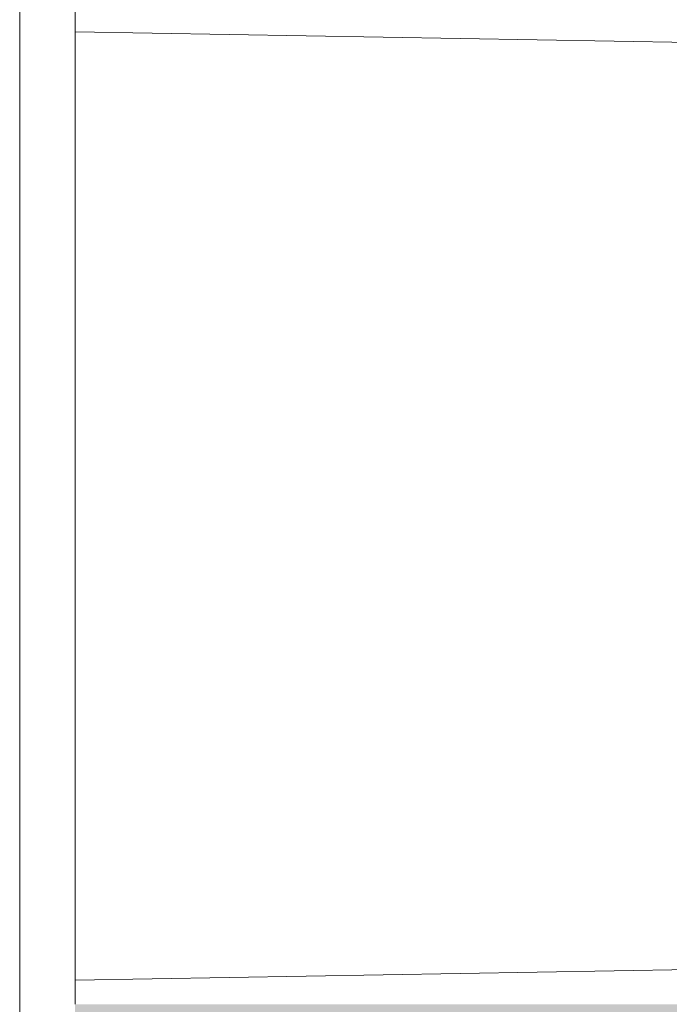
# Model space of a CAD drawing. Header units: millimetres. Extents: x -6769 to -5297, y 160 to 6644.
# Tile 3 of 15: x -5899 to -5875, y 282 to 318. Entities that reach past the tile are written whole.
import ezdxf

# ---------------------------------------------------------------- set-up
doc = ezdxf.new("R2010")
doc.units = ezdxf.units.MM
doc.layers.add('A-DETL-GENF', color=7, linetype='Continuous', lineweight=9)
doc.layers.add('E-LITE-EQPM', color=7, linetype='Continuous', lineweight=20)

# ---------------------------------------------------------------- blocks, each defined once
blk = doc.blocks.new('43703_GLB - 43701 TROOP-3 white recessed lamp-669899-Lateral_PDF')
at = {"layer": 'E-LITE-EQPM'}
for p, q in [((-3270.96, 278), (-3270.96, 322)), ((-3268.96, 318), (-3268.96, 282)), ((-3239.767, 316.609), (-3268.96, 317.118)), ((-3268.96, 282.87), (-3239.767, 283.38))]:
    blk.add_line(p, q, dxfattribs=at)

msp = doc.modelspace()

# ---------------------------------------------------------------- hatches: boundary and pattern name
at = {"layer": 'A-DETL-GENF', "true_color": 0xf0f0f0}
h = msp.add_hatch(color=7, dxfattribs=at)
h.paths.add_polyline_path([(-5896.63, 250), (-5874.63, 250), (-5874.63, 282), (-5896.63, 282), (-5896.63, 263.64)])
h.paths.add_polyline_path([(-5878.249, 318), (-5874.63, 318), (-5874.63, 350), (-5896.63, 350), (-5896.63, 318)])

# ---------------------------------------------------------------- block references
at = {"layer": 'E-LITE-EQPM'}
msp.add_blockref('43703_GLB - 43701 TROOP-3 white recessed lamp-669899-Lateral_PDF', (-2627.67, 0), dxfattribs=at)

doc.saveas('drawing.dxf')
